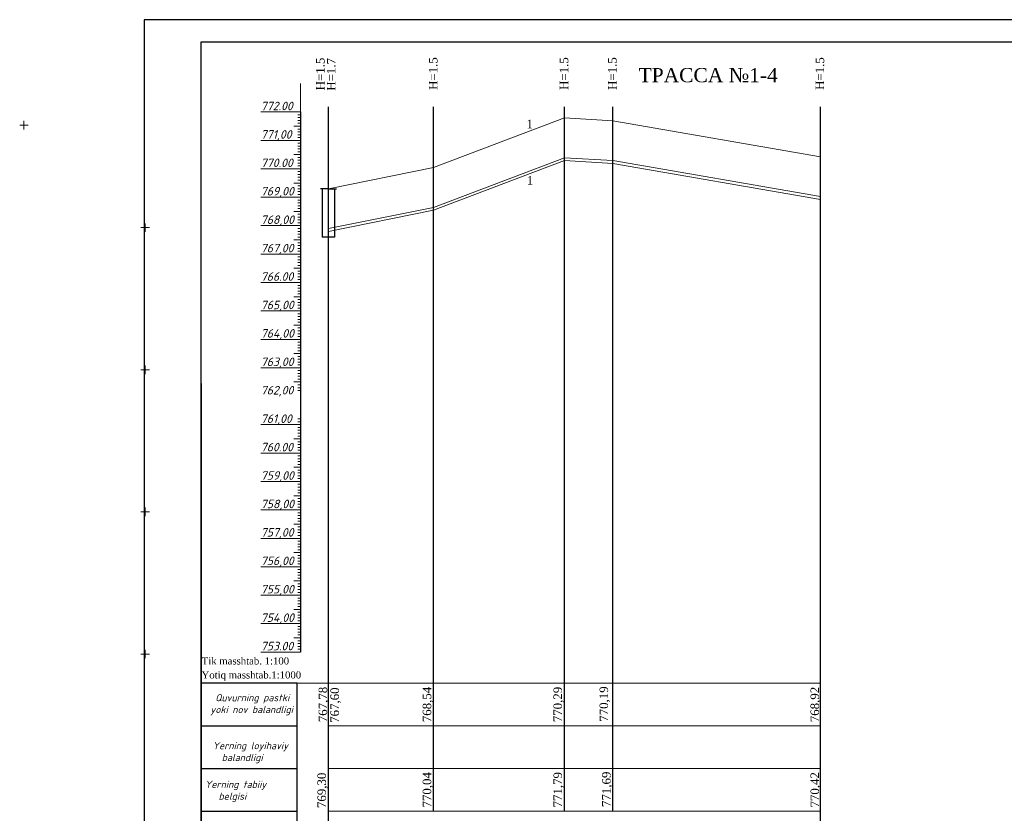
# Model space of a CAD drawing. Header units: millimetres. Extents: x 366033 to 446362, y 4247208 to 4265071.
# Tile 100 of 159: x 435276 to 435622, y 4256136 to 4256415. Entities that reach past the tile are written whole.
import ezdxf

# ---------------------------------------------------------------- set-up
doc = ezdxf.new("R2010")
doc.units = ezdxf.units.MM
doc.linetypes.add('DASHED', pattern=[0.75, 0.5, -0.25])
doc.layers.add('(002) Рамка', color=7, linetype='Continuous')
doc.layers.add('RAMKA', color=7, linetype='Continuous')
doc.layers.add('GEODS_POINT_GRID#_B', color=7, linetype='Continuous', true_color=0x000000)
for name, color, linetype, lineweight in [('проф-всп', 250, 'Continuous', 18), ('Рабочий', 7, 'DASHED', 9), ('Текст ВК', 136, 'Continuous', 9)]:
    doc.layers.add(name, color=color, linetype=linetype, lineweight=lineweight)
doc.styles.add('GOST 2.304', font='CS_Gost2304.shx')
doc.styles.add('ingprofi', font='isocpeui.ttf')
doc.styles.get("Standard").update_dxf_attribs({"font": 'times.ttf'})

# ---------------------------------------------------------------- blocks, each defined once
blk = doc.blocks.new('CrossCoord_m1')
at = {"layer": 'GEODS_POINT_GRID#_B', "color": 3, "lineweight": 20, "true_color": 0x00ff00, "flags": 128}
for points in [[(-3, 0), (3, 0)], [(0, 3), (0, -3)]]:
    blk.add_lwpolyline(points, dxfattribs=at)

msp = doc.modelspace()

# ---------------------------------------------------------------- linework, layer by layer
at = {"layer": '(002) Рамка', "color": 0, "lineweight": 25}
for points in [[(435384.306, 4256136.38), (435384.306, 4256384.09)], [(435421.306, 4256136.38), (435421.306, 4256384.09)], [(435467.306, 4256136.38), (435467.306, 4256384.09)], [(435484.306, 4256136.38), (435484.306, 4256384.09)], [(435557.306, 4256101.38), (435557.306, 4256384.09)], [(435384.306, 4256056.38), (435384.306, 4256136.38)]]:
    msp.add_lwpolyline(points, dxfattribs=at)
at = {"color": 0, "lineweight": 0}
for p, q in [((435374.502, 4256362.311), (435374.502, 4256392.311)), ((435374.502, 4256372.311), (435374.502, 4256380.211)), ((435374.502, 4256372.311), (435374.502, 4256379.211)), ((435374.502, 4256372.311), (435374.502, 4256377.911)), ((435467.306, 4256380.211), (435421.306, 4256362.711)), ((435484.306, 4256379.211), (435467.306, 4256380.211)), ((435557.306, 4256366.511), (435484.306, 4256379.211)), ((435374.502, 4256372.311), (435374.502, 4256376.111)), ((435374.502, 4256372.311), (435374.502, 4256372.511)), ((435374.502, 4256362.311), (435374.502, 4256371.311)), ((435374.502, 4256362.311), (435374.502, 4256366.511)), ((435374.502, 4256362.311), (435374.502, 4256365.311)), ((435467.306, 4256366.211), (435421.306, 4256348.711)), ((435467.306, 4256365.211), (435421.306, 4256347.711)), ((435484.306, 4256365.211), (435467.306, 4256366.211)), ((435484.306, 4256364.211), (435467.306, 4256365.211)), ((435557.306, 4256352.511), (435484.306, 4256365.211)), ((435557.306, 4256351.511), (435484.306, 4256364.211)), ((435374.502, 4256362.311), (435374.502, 4256362.711)), ((435421.306, 4256362.711), (435384.306, 4256355.311)), ((435374.502, 4256352.311), (435374.502, 4256358.311)), ((435374.502, 4256352.311), (435374.502, 4256358.011)), ((435374.502, 4256352.311), (435374.502, 4256355.311)), ((435374.502, 4256352.311), (435374.502, 4256353.811)), ((435374.502, 4256342.311), (435374.502, 4256351.311)), ((435374.502, 4256342.311), (435374.502, 4256346.211)), ((435421.306, 4256348.711), (435384.306, 4256341.311)), ((435421.306, 4256347.711), (435384.306, 4256340.311)), ((435374.502, 4256342.311), (435374.502, 4256344.311)), ((435374.502, 4256332.311), (435374.502, 4256341.511)), ((435374.502, 4256322.311), (435374.502, 4256328.211)), ((435374.502, 4256322.311), (435374.502, 4256325.511))]:
    msp.add_line(p, q, dxfattribs=at)
at = {"color": 0, "lineweight": 30}
for p, q in [((435374.502, 4256382.311), (435374.502, 4256192.311)), ((435384.306, 4256355.311), (435381.536, 4256355.311)), ((435382.15, 4256355.311), (435382.15, 4256338.311)), ((435384.306, 4256355.311), (435387.076, 4256355.311)), ((435386.462, 4256355.311), (435386.462, 4256340.311)), ((435386.462, 4256355.311), (435386.462, 4256338.311)), ((435386.462, 4256338.311), (435382.15, 4256338.311))]:
    msp.add_line(p, q, dxfattribs=at)
at = {"color": 1, "lineweight": 30, "ltscale": 0.5}
msp.add_line((435339.505, 4256286.769), (435339.505, 4255999.769), dxfattribs=at)
at = {"layer": 'RAMKA', "color": 1, "lineweight": 30}
for p, q in [((435905.33, 4256414.769), (435319.505, 4256414.769)), ((435319.505, 4256414.769), (435319.505, 4255994.769)), ((435339.505, 4255999.769), (435339.505, 4256407.007)), ((435339.505, 4256407.007), (435900.33, 4256407.007))]:
    msp.add_line(p, q, dxfattribs=at)
at = {"layer": 'проф-всп', "color": 7}
for p, q in [((435360.502, 4256382.311), (435374.502, 4256382.311)), ((435373.576, 4256381.311), (435374.502, 4256381.311)), ((435373.576, 4256380.311), (435374.502, 4256380.311)), ((435372.096, 4256377.311), (435374.502, 4256377.311)), ((435373.576, 4256379.311), (435374.502, 4256379.311)), ((435373.576, 4256378.311), (435374.502, 4256378.311)), ((435373.576, 4256377.311), (435374.502, 4256377.311)), ((435373.576, 4256376.311), (435374.502, 4256376.311)), ((435373.576, 4256375.311), (435374.502, 4256375.311)), ((435373.576, 4256374.311), (435374.502, 4256374.311)), ((435373.576, 4256373.311), (435374.502, 4256373.311)), ((435360.502, 4256372.311), (435374.502, 4256372.311)), ((435373.576, 4256371.311), (435374.502, 4256371.311)), ((435373.576, 4256370.311), (435374.502, 4256370.311)), ((435372.096, 4256367.311), (435374.502, 4256367.311)), ((435373.576, 4256369.311), (435374.502, 4256369.311)), ((435373.576, 4256368.311), (435374.502, 4256368.311)), ((435373.576, 4256367.311), (435374.502, 4256367.311)), ((435373.576, 4256366.311), (435374.502, 4256366.311)), ((435373.576, 4256365.311), (435374.502, 4256365.311)), ((435373.576, 4256364.311), (435374.502, 4256364.311)), ((435373.576, 4256363.311), (435374.502, 4256363.311)), ((435360.502, 4256362.311), (435374.502, 4256362.311)), ((435373.576, 4256361.311), (435374.502, 4256361.311)), ((435373.576, 4256360.311), (435374.502, 4256360.311)), ((435372.096, 4256357.311), (435374.502, 4256357.311)), ((435373.576, 4256359.311), (435374.502, 4256359.311)), ((435373.576, 4256358.311), (435374.502, 4256358.311)), ((435373.576, 4256357.311), (435374.502, 4256357.311)), ((435373.576, 4256356.311), (435374.502, 4256356.311)), ((435373.576, 4256355.311), (435374.502, 4256355.311)), ((435373.576, 4256354.311), (435374.502, 4256354.311)), ((435373.576, 4256353.311), (435374.502, 4256353.311)), ((435360.502, 4256352.311), (435374.502, 4256352.311)), ((435373.576, 4256351.311), (435374.502, 4256351.311)), ((435373.576, 4256350.311), (435374.502, 4256350.311)), ((435373.576, 4256349.311), (435374.502, 4256349.311)), ((435372.096, 4256347.311), (435374.502, 4256347.311)), ((435373.576, 4256348.311), (435374.502, 4256348.311)), ((435373.576, 4256347.311), (435374.502, 4256347.311)), ((435373.576, 4256346.311), (435374.502, 4256346.311)), ((435360.502, 4256342.311), (435374.502, 4256342.311)), ((435373.576, 4256345.311), (435374.502, 4256345.311)), ((435373.576, 4256344.311), (435374.502, 4256344.311)), ((435373.576, 4256343.311), (435374.502, 4256343.311)), ((435373.576, 4256341.311), (435374.502, 4256341.311)), ((435373.576, 4256340.311), (435374.502, 4256340.311)), ((435373.576, 4256339.311), (435374.502, 4256339.311)), ((435372.096, 4256337.311), (435374.502, 4256337.311)), ((435373.576, 4256338.311), (435374.502, 4256338.311)), ((435373.576, 4256337.311), (435374.502, 4256337.311)), ((435373.576, 4256336.311), (435374.502, 4256336.311)), ((435373.576, 4256335.311), (435374.502, 4256335.311)), ((435360.502, 4256332.311), (435374.502, 4256332.311)), ((435373.576, 4256334.311), (435374.502, 4256334.311)), ((435373.576, 4256333.311), (435374.502, 4256333.311)), ((435373.576, 4256331.311), (435374.502, 4256331.311)), ((435373.576, 4256330.311), (435374.502, 4256330.311)), ((435373.576, 4256329.311), (435374.502, 4256329.311)), ((435373.576, 4256328.311), (435374.502, 4256328.311)), ((435372.096, 4256327.311), (435374.502, 4256327.311)), ((435373.576, 4256327.311), (435374.502, 4256327.311)), ((435373.576, 4256326.311), (435374.502, 4256326.311)), ((435373.576, 4256325.311), (435374.502, 4256325.311)), ((435360.502, 4256322.311), (435374.502, 4256322.311)), ((435373.576, 4256324.311), (435374.502, 4256324.311)), ((435373.576, 4256323.311), (435374.502, 4256323.311)), ((435373.576, 4256321.311), (435374.502, 4256321.311)), ((435373.576, 4256320.311), (435374.502, 4256320.311)), ((435373.576, 4256319.311), (435374.502, 4256319.311)), ((435373.576, 4256318.311), (435374.502, 4256318.311)), ((435372.096, 4256317.311), (435374.502, 4256317.311)), ((435373.576, 4256317.311), (435374.502, 4256317.311)), ((435373.576, 4256316.311), (435374.502, 4256316.311)), ((435373.576, 4256315.311), (435374.502, 4256315.311)), ((435360.502, 4256312.311), (435374.502, 4256312.311)), ((435373.576, 4256314.311), (435374.502, 4256314.311)), ((435373.576, 4256313.311), (435374.502, 4256313.311)), ((435373.576, 4256311.311), (435374.502, 4256311.311)), ((435373.576, 4256310.311), (435374.502, 4256310.311)), ((435373.576, 4256309.311), (435374.502, 4256309.311)), ((435373.576, 4256308.311), (435374.502, 4256308.311)), ((435372.096, 4256307.311), (435374.502, 4256307.311)), ((435373.576, 4256307.311), (435374.502, 4256307.311)), ((435373.576, 4256306.311), (435374.502, 4256306.311)), ((435373.576, 4256305.311), (435374.502, 4256305.311)), ((435373.576, 4256304.311), (435374.502, 4256304.311)), ((435360.502, 4256302.311), (435374.502, 4256302.311)), ((435373.576, 4256303.311), (435374.502, 4256303.311)), ((435373.576, 4256301.311), (435374.502, 4256301.311)), ((435372.096, 4256297.311), (435374.502, 4256297.311)), ((435373.576, 4256300.311), (435374.502, 4256300.311)), ((435373.576, 4256299.311), (435374.502, 4256299.311)), ((435373.576, 4256298.311), (435374.502, 4256298.311)), ((435373.576, 4256297.311), (435374.502, 4256297.311)), ((435373.576, 4256296.311), (435374.502, 4256296.311)), ((435373.576, 4256295.311), (435374.502, 4256295.311)), ((435373.576, 4256294.311), (435374.502, 4256294.311)), ((435360.502, 4256292.311), (435374.502, 4256292.311)), ((435373.576, 4256293.311), (435374.502, 4256293.311)), ((435373.576, 4256291.311), (435374.502, 4256291.311)), ((435373.576, 4256290.311), (435374.502, 4256290.311)), ((435372.096, 4256287.311), (435374.502, 4256287.311)), ((435373.576, 4256289.311), (435374.502, 4256289.311)), ((435373.576, 4256288.311), (435374.502, 4256288.311)), ((435373.576, 4256287.311), (435374.502, 4256287.311)), ((435373.576, 4256286.311), (435374.502, 4256286.311)), ((435373.576, 4256285.311), (435374.502, 4256285.311)), ((435373.576, 4256284.311), (435374.502, 4256284.311)), ((435373.576, 4256274.311), (435374.502, 4256274.311)), ((435373.576, 4256273.311), (435374.502, 4256273.311)), ((435360.502, 4256272.311), (435374.502, 4256272.311)), ((435373.576, 4256271.311), (435374.502, 4256271.311)), ((435373.576, 4256270.311), (435374.502, 4256270.311)), ((435372.096, 4256267.311), (435374.502, 4256267.311)), ((435373.576, 4256269.311), (435374.502, 4256269.311)), ((435373.576, 4256268.311), (435374.502, 4256268.311)), ((435373.576, 4256267.311), (435374.502, 4256267.311)), ((435373.576, 4256266.311), (435374.502, 4256266.311)), ((435373.576, 4256265.311), (435374.502, 4256265.311)), ((435373.576, 4256264.311), (435374.502, 4256264.311)), ((435373.576, 4256263.311), (435374.502, 4256263.311)), ((435360.502, 4256262.311), (435374.502, 4256262.311)), ((435373.576, 4256261.311), (435374.502, 4256261.311)), ((435373.576, 4256260.311), (435374.502, 4256260.311)), ((435373.576, 4256259.311), (435374.502, 4256259.311)), ((435372.096, 4256257.311), (435374.502, 4256257.311)), ((435373.576, 4256258.311), (435374.502, 4256258.311)), ((435373.576, 4256257.311), (435374.502, 4256257.311)), ((435373.576, 4256256.311), (435374.502, 4256256.311)), ((435360.502, 4256252.311), (435374.502, 4256252.311)), ((435373.576, 4256255.311), (435374.502, 4256255.311)), ((435373.576, 4256254.311), (435374.502, 4256254.311)), ((435373.576, 4256253.311), (435374.502, 4256253.311)), ((435373.576, 4256251.311), (435374.502, 4256251.311)), ((435373.576, 4256250.311), (435374.502, 4256250.311)), ((435373.576, 4256249.311), (435374.502, 4256249.311)), ((435372.096, 4256247.311), (435374.502, 4256247.311)), ((435373.576, 4256248.311), (435374.502, 4256248.311)), ((435373.576, 4256247.311), (435374.502, 4256247.311)), ((435373.576, 4256246.311), (435374.502, 4256246.311)), ((435373.576, 4256245.311), (435374.502, 4256245.311)), ((435360.502, 4256242.311), (435374.502, 4256242.311)), ((435373.576, 4256244.311), (435374.502, 4256244.311)), ((435373.576, 4256243.311), (435374.502, 4256243.311)), ((435373.576, 4256241.311), (435374.502, 4256241.311)), ((435373.576, 4256240.311), (435374.502, 4256240.311)), ((435373.576, 4256239.311), (435374.502, 4256239.311)), ((435373.576, 4256238.311), (435374.502, 4256238.311)), ((435372.096, 4256237.311), (435374.502, 4256237.311)), ((435373.576, 4256237.311), (435374.502, 4256237.311)), ((435373.576, 4256236.311), (435374.502, 4256236.311)), ((435373.576, 4256235.311), (435374.502, 4256235.311)), ((435360.502, 4256232.311), (435374.502, 4256232.311)), ((435373.576, 4256234.311), (435374.502, 4256234.311)), ((435373.576, 4256233.311), (435374.502, 4256233.311)), ((435373.576, 4256231.311), (435374.502, 4256231.311)), ((435373.576, 4256230.311), (435374.502, 4256230.311)), ((435373.576, 4256229.311), (435374.502, 4256229.311)), ((435373.576, 4256228.311), (435374.502, 4256228.311)), ((435372.096, 4256227.311), (435374.502, 4256227.311)), ((435373.576, 4256227.311), (435374.502, 4256227.311)), ((435373.576, 4256226.311), (435374.502, 4256226.311)), ((435373.576, 4256225.311), (435374.502, 4256225.311)), ((435360.502, 4256222.311), (435374.502, 4256222.311)), ((435373.576, 4256224.311), (435374.502, 4256224.311)), ((435373.576, 4256223.311), (435374.502, 4256223.311)), ((435373.576, 4256221.311), (435374.502, 4256221.311)), ((435373.576, 4256220.311), (435374.502, 4256220.311)), ((435373.576, 4256219.311), (435374.502, 4256219.311)), ((435373.576, 4256218.311), (435374.502, 4256218.311)), ((435372.096, 4256217.311), (435374.502, 4256217.311)), ((435373.576, 4256217.311), (435374.502, 4256217.311)), ((435373.576, 4256216.311), (435374.502, 4256216.311)), ((435373.576, 4256215.311), (435374.502, 4256215.311)), ((435373.576, 4256214.311), (435374.502, 4256214.311)), ((435360.502, 4256212.311), (435374.502, 4256212.311)), ((435373.576, 4256213.311), (435374.502, 4256213.311)), ((435373.576, 4256211.311), (435374.502, 4256211.311)), ((435372.096, 4256207.311), (435374.502, 4256207.311)), ((435373.576, 4256210.311), (435374.502, 4256210.311)), ((435373.576, 4256209.311), (435374.502, 4256209.311)), ((435373.576, 4256208.311), (435374.502, 4256208.311)), ((435373.576, 4256207.311), (435374.502, 4256207.311)), ((435373.576, 4256206.311), (435374.502, 4256206.311)), ((435373.576, 4256205.311), (435374.502, 4256205.311)), ((435373.576, 4256204.311), (435374.502, 4256204.311)), ((435360.502, 4256202.311), (435374.502, 4256202.311)), ((435373.576, 4256203.311), (435374.502, 4256203.311)), ((435373.576, 4256201.311), (435374.502, 4256201.311)), ((435373.576, 4256200.311), (435374.502, 4256200.311)), ((435372.096, 4256197.311), (435374.502, 4256197.311)), ((435373.576, 4256199.311), (435374.502, 4256199.311)), ((435373.576, 4256198.311), (435374.502, 4256198.311)), ((435373.576, 4256197.311), (435374.502, 4256197.311)), ((435373.576, 4256196.311), (435374.502, 4256196.311)), ((435373.576, 4256195.311), (435374.502, 4256195.311)), ((435373.576, 4256194.311), (435374.502, 4256194.311)), ((435373.576, 4256193.311), (435374.502, 4256193.311)), ((435360.502, 4256192.311), (435374.502, 4256192.311))]:
    msp.add_line(p, q, dxfattribs=at)
at = {"layer": 'проф-всп', "color": 0}
for p, q in [((435360.502, 4256252.311), (435374.502, 4256252.311)), ((435360.502, 4256232.311), (435374.502, 4256232.311)), ((435360.502, 4256212.311), (435374.502, 4256212.311)), ((435360.502, 4256192.311), (435374.502, 4256192.311))]:
    msp.add_line(p, q, dxfattribs=at)
at = {"layer": 'Рабочий', "color": 0, "linetype": 'ByBlock', "lineweight": 30, "ltscale": 0.166667}
for p, q in [((435373.298, 4256181.38), (435339.505, 4256181.38)), ((435373.298, 4256056.38), (435373.298, 4256181.38)), ((435339.505, 4256166.38), (435373.298, 4256166.38)), ((435339.505, 4256151.38), (435373.298, 4256151.38)), ((435339.505, 4256136.38), (435373.298, 4256136.38))]:
    msp.add_line(p, q, dxfattribs=at)
at = {"layer": 'Текст ВК'}
for p, q in [((435340.336, 4256181.38), (435373.298, 4256181.38)), ((435373.298, 4256181.38), (435557.306, 4256181.38)), ((435340.336, 4256166.38), (435373.298, 4256166.38)), ((435384.306, 4256166.38), (435557.306, 4256166.38)), ((435340.336, 4256151.38), (435373.298, 4256151.38)), ((435384.306, 4256151.38), (435557.306, 4256151.38)), ((435340.336, 4256136.38), (435373.298, 4256136.38)), ((435384.306, 4256136.38), (435557.306, 4256136.38))]:
    msp.add_line(p, q, dxfattribs=at)

# ---------------------------------------------------------------- block references
at = {"layer": 'GEODS_POINT_GRID#_B', "color": 3, "true_color": 0x00ff00, "xscale": 0.5, "yscale": 0.5, "zscale": 0.5}
for p in [(435277.214, 4256377.668), (435319.837, 4256341.62), (435319.837, 4256291.62), (435319.837, 4256241.62), (435319.837, 4256191.62)]:
    msp.add_blockref('CrossCoord_m1', p, dxfattribs=at)

# ---------------------------------------------------------------- texts
at = {"color": 5, "char_height": 3, "width": 11.11185, "attachment_point": 2, "rotation": 89.99547}
for s, insert in [('{\\C0;H=1.5}', (435419.644, 4256395.816)), ('{\\C0;H=1.5}', (435465.644, 4256395.816)), ('{\\C0;H=1.5}', (435482.644, 4256395.816)), ('{\\C0;H=1.5}', (435555.644, 4256395.816)), ('{\\C0;H=1.5}', (435379.939, 4256395.67)), ('{\\C0;H=1.7}', (435383.748, 4256395.54))]:
    msp.add_mtext(s, dxfattribs=dict(at, insert=insert))
at = {"insert": (435517.863, 4256397.767, 0.031), "char_height": 5, "width": 47.71521, "attachment_point": 2}
msp.add_mtext('{\\fSylfaen|b0|i0|c204|p18;ТРАССА №1-4   }', dxfattribs=at)
at = {"ltscale": 0.5, "char_height": 3, "width": 13.54707, "attachment_point": 3, "rotation": 0.5978}
for insert in [(435456.18, 4256379.571, -249.417), (435456.326, 4256359.795, -249.417)]:
    msp.add_mtext('{\\fSylfaen|b0|i0|c0|p18;1}', dxfattribs=dict(at, insert=insert))
at = {"color": 5, "char_height": 2.5, "width": 63.99891, "attachment_point": 1}
for s, insert in [('{\\fTimes New Roman|b0|i0|c0|p18;\\C256;Tik masshtab\\fTimes New Roman|b0|i0|c204|p18;. 1:100}', (435339.731, 4256190.438)), ('\\pt12.5;{\\C256;Yotiq masshtab.1:1000}', (435339.666, 4256185.514))]:
    msp.add_mtext(s, dxfattribs=dict(at, insert=insert))
at = {"color": 0, "char_height": 3, "width": 11.11185, "attachment_point": 2, "rotation": 90}
for s, insert in [('767,78', (435380.846, 4256173.85)), ('767,60', (435385, 4256173.627)), ('768,54', (435417.452, 4256173.85)), ('770,29', (435463.452, 4256173.85)), ('770,19', (435479.643, 4256174.017)), ('769,30', (435380.441, 4256143.648)), ('770,04', (435417.452, 4256143.85)), ('771,79', (435463.452, 4256143.85)), ('771,69', (435480.552, 4256144.017)), ('\\pt6;770,42', (435553.846, 4256143.85))]:
    msp.add_mtext(s, dxfattribs=dict(at, insert=insert))
at = {"color": 184, "insert": (435553.846, 4256173.85), "char_height": 3, "width": 11.11185, "attachment_point": 2, "rotation": 90}
msp.add_mtext('{\\C0;768,92}', dxfattribs=at)
at = {"layer": 'проф-всп', "color": 7, "style": 'ingprofi'}
for s, p in [('772.00', (435360.502, 4256382.911)), ('771,00', (435360.502, 4256372.911)), ('770.00', (435360.502, 4256362.911)), ('769,00', (435360.502, 4256352.911)), ('768,00', (435360.502, 4256342.911)), ('767,00', (435360.502, 4256332.911)), ('766.00', (435360.502, 4256322.911)), ('765,00', (435360.502, 4256312.911)), ('764,00', (435360.502, 4256302.911)), ('763,00', (435360.502, 4256292.911)), ('762,00', (435360.502, 4256282.911)), ('761,00', (435360.502, 4256272.911)), ('760.00', (435360.502, 4256262.911)), ('759,00', (435360.502, 4256252.911)), ('758,00', (435360.502, 4256242.911)), ('757,00', (435360.502, 4256232.911)), ('756,00', (435360.502, 4256222.911)), ('755,00', (435360.502, 4256212.911)), ('754,00', (435360.502, 4256202.911)), ('753.00', (435360.502, 4256192.911))]:
    msp.add_text(s, height=3, dxfattribs=at).set_placement(p)
at = {"layer": 'Рабочий', "color": 0, "linetype": 'ByBlock', "lineweight": 25, "ltscale": 0.166667, "char_height": 2.5, "width": 53.43877, "attachment_point": 1, "style": 'GOST 2.304'}
for s, insert in [('\\pi13.55272;{\\fISOCPEUR|b0|i1|c204|p34;Quvurning pastki \\P\\pi11.86806;yoki \\fISOCPEUR|b0|i1|c0|p34;nov\\fISOCPEUR|b0|i1|c204|p34; balandligi}', (435330.943, 4256177.497)), ('{\\fISOCPEUR|b0|i1|c204|p34;Yerning loyihaviy\\P  balandligi}', (435343.585, 4256160.618)), ('{\\fISOCPEUR|b0|i1|c0|p34;      Yerning tabiiy \\fISOCPEUR|b0|i1|c204|p34;\\P         \\fISOCPEUR|b0|i1|c0|p34;belgisi}', (435331.315, 4256147.017))]:
    msp.add_mtext(s, dxfattribs=dict(at, insert=insert))

doc.saveas('drawing.dxf')
